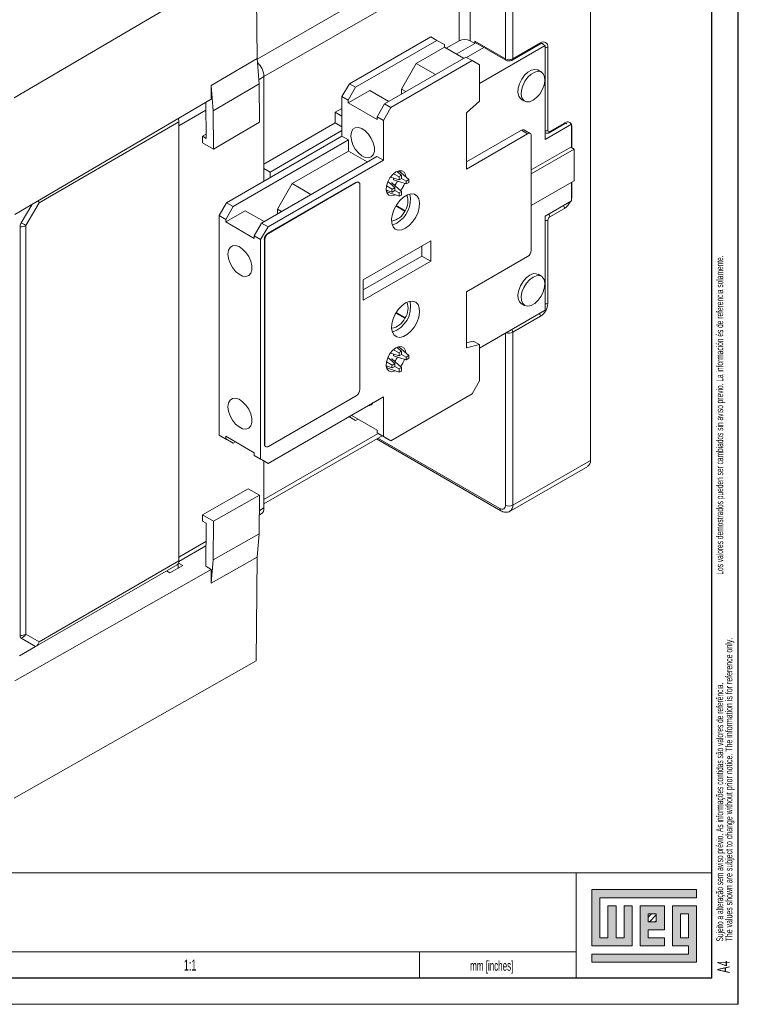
# Model space of a CAD drawing. Header units: millimetres. Extents: x 0 to 841, y 0 to 594.
# Tile 8 of 11: x 704 to 841, y 0 to 188. Entities that reach past the tile are written whole.
import ezdxf

# ---------------------------------------------------------------- set-up
doc = ezdxf.new("R2010")
doc.units = ezdxf.units.MM
doc.layers.add('FORMATO', color=7, linetype='Continuous')
doc.layers.add('LEGENDA', color=7, linetype='Continuous')
doc.styles.add('SLDTEXTSTYLE1', font='TXT', dxfattribs={"width": 0.605})
doc.styles.add('SLDTEXTSTYLE2', font='TXT', dxfattribs={"width": 0.569583})

# ---------------------------------------------------------------- blocks, each defined once
blk = doc.blocks.new('SW_NOTE_0')
at = {"color": 0, "linetype": 'Continuous', "lineweight": 0, "attachment_point": 1, "rotation": 90}
for s, insert, char_height, style in [('Sujeito a alteração sem aviso prévio. As informações contidas são valores de referência.                                                           Los valores demostrados pueden ser cambiados sin aviso previo. La información és de referencia solamente.', (-1.71, 0), 1.32292, 'SLDTEXTSTYLE2'), ('The values shown are subject to change without prior notice. The information is for reference only.', (0.06, 0), 1.3229, 'SLDTEXTSTYLE1')]:
    blk.add_mtext(s, dxfattribs=dict(at, insert=insert, char_height=char_height, style=style))

msp = doc.modelspace()

# ---------------------------------------------------------------- hatches: boundary and pattern name
at = {"linetype": 'Continuous'}
msp.add_hatch(color=7, dxfattribs=at).paths.add_polyline_path([(812.99, 21.93), (812.99, 11.15), (820.69, 11.15), (820.69, 18.85), (819.15, 18.85), (819.15, 12.69), (817.61, 12.69), (817.61, 18.85), (816.07, 18.85), (816.07, 12.69), (814.53, 12.69), (814.53, 20.39), (833.01, 20.39), (833.01, 21.93)], flags=0)
h = msp.add_hatch(color=7, dxfattribs=at)
h.paths.add_polyline_path([(812.99, 8.07), (833.01, 8.07), (833.01, 18.85), (828.39, 18.85), (828.39, 11.15), (831.47, 11.15), (831.47, 9.61), (812.99, 9.61)], flags=0)
h.paths.add_polyline_path([(829.93, 17.31), (831.47, 17.31), (831.47, 12.69), (829.93, 12.69)], flags=0)
h = msp.add_hatch(color=7, dxfattribs=at)
h.paths.add_polyline_path([(826.85, 12.69), (823.77, 12.69), (823.77, 14.23), (826.85, 14.23), (826.85, 18.85), (822.23, 18.85), (822.23, 11.15), (826.85, 11.15)], flags=0)
h.paths.add_polyline_path([(825.31, 15.77), (823.77, 15.77), (823.77, 17.31), (825.31, 17.31)], flags=0)
h = msp.add_hatch(dxfattribs=at)
h.set_pattern_fill('ANSI31', color=8, scale=0.25, style=0)
h.paths.add_polyline_path([(825.31, 15.77), (823.77, 15.77), (823.77, 17.31), (825.31, 17.31)], flags=0)

# ---------------------------------------------------------------- linework, layer by layer
at = {"color": 7, "linetype": 'Continuous', "lineweight": 15}
for p, q in [((796.44, 213.83), (796.44, 180.76)), ((797.85, 213.83), (797.85, 180.76)), ((812.7, 104.01), (812.7, 203.22)), ((702.47, 173.3), (748.79, 200.5)), ((748.79, 200.5), (748.94, 180.84)), ((787.6, 184.23), (787.6, 198.93)), ((789.72, 184.23), (789.72, 198.93)), ((766.6, 176.03), (782.16, 185.01)), ((783.36, 184.32), (782.16, 185.01)), ((767.8, 175.34), (783.36, 184.32)), ((779.4, 179.91), (784.77, 183.01)), ((784.77, 183.5), (783.36, 184.32)), ((784.77, 183.01), (784.77, 183.5)), ((784.77, 183.01), (788.45, 180.89)), ((787.6, 184.23), (785.13, 182.81)), ((790.57, 183.74), (787.04, 181.7)), ((789, 181.06), (792.31, 182.98)), ((790.57, 183.74), (789.72, 184.23)), ((790.57, 184.15), (790.57, 183.74)), ((796.44, 180.76), (790.57, 184.15)), ((790.67, 183.92), (796.54, 180.54)), ((791.49, 176.09), (804.03, 183.32)), ((797.75, 180.54), (803.05, 183.6)), ((797.85, 180.76), (803.16, 183.83)), ((804.03, 183.32), (803.36, 183.71)), ((804.03, 183.32), (804.03, 165.34)), ((804.57, 183.01), (804.57, 167.09)), ((740.17, 175.69), (748.94, 180.84)), ((748.94, 180.84), (749.33, 175.99)), ((788.87, 181.13), (773.32, 172.15)), ((790.08, 180.44), (788.87, 181.13)), ((774.52, 171.46), (790.08, 180.44)), ((776.57, 175.01), (779.4, 179.91)), ((779.4, 179.91), (783.08, 177.78)), ((791.49, 179.62), (790.08, 180.44)), ((791.49, 179.62), (791.49, 172.68)), ((750.27, 157.37), (750.27, 177.38)), ((803.34, 178.26), (802.7, 178.62)), ((740.17, 175.69), (740.19, 173.07)), ((740.56, 170.84), (740.17, 175.69)), ((749.33, 175.99), (740.56, 170.84)), ((749.38, 168.67), (749.33, 175.99)), ((765.19, 173.58), (766.6, 176.03)), ((767.8, 175.34), (766.39, 172.89)), ((766.6, 176.03), (767.8, 175.34)), ((766.39, 172.89), (765.19, 173.58)), ((765.19, 165.99), (765.19, 173.58)), ((766.39, 172.4), (770.49, 174.76)), ((774.17, 172.64), (770.49, 174.76)), ((776.57, 174.03), (776.57, 175.01)), ((777.42, 174.52), (776.57, 175.01)), ((702.64, 151.02), (740.19, 173.07)), ((739.19, 165.56), (739.14, 172.46)), ((766.39, 172.4), (766.39, 172.89)), ((771.9, 169.21), (766.39, 172.4)), ((771.9, 169.7), (773.32, 172.15)), ((774.52, 171.46), (773.11, 169.01)), ((773.32, 172.15), (774.52, 171.46)), ((789.02, 170.44), (791.49, 172.68)), ((799.49, 173.06), (800.13, 172.7)), ((740.61, 163.52), (740.56, 170.84)), ((765.19, 171.29), (763.91, 170.56)), ((763.91, 170.56), (763.91, 168.52)), ((765.19, 169.82), (763.91, 170.56)), ((773.11, 169.01), (771.9, 169.7)), ((771.9, 169.21), (771.9, 169.7)), ((789.02, 159.72), (789.02, 170.44)), ((734, 168.72), (707.25, 153.28)), ((734, 84.78), (734, 168.72)), ((734, 167.99), (734, 85.52)), ((749.38, 168.67), (740.61, 163.52)), ((763.91, 168.52), (750.27, 160.64)), ((765.19, 167.78), (763.91, 168.52)), ((773.11, 161.41), (773.11, 169.01)), ((809.12, 168.28), (804.03, 165.34)), ((804.82, 166.65), (807.65, 168.29)), ((804.93, 166.88), (807.75, 168.51)), ((808.95, 168.37), (809.12, 168.28)), ((809.12, 168.28), (809.12, 163.79)), ((738.48, 165.97), (739.18, 166.38)), ((738.49, 164.75), (738.48, 165.97)), ((738.48, 165.97), (739.19, 165.56)), ((743.12, 153.25), (765.19, 165.99)), ((765.19, 167.05), (751.47, 159.13)), ((766.42, 165.27), (765.19, 165.99)), ((799.5, 167.14), (789.02, 161.08)), ((800.68, 166.45), (789.02, 159.72)), ((799.5, 167.14), (800.68, 166.45)), ((801.18, 166.5), (800, 167.19)), ((801.39, 144.2), (801.39, 166.05)), ((804.03, 166.65), (804.07, 166.63)), ((740.61, 163.52), (738.49, 164.75)), ((744.36, 152.54), (766.42, 165.27)), ((766.42, 163.15), (766.42, 165.27)), ((801.39, 159.53), (808.94, 163.89)), ((809.58, 163.53), (808.94, 163.89)), ((771.87, 162.13), (749.81, 149.39)), ((755.65, 156.93), (766.42, 163.15)), ((766.42, 163.15), (770.03, 161.07)), ((773.11, 161.41), (771.87, 162.13)), ((801.39, 158.8), (809.58, 163.53)), ((809.58, 163.53), (809.58, 157.43)), ((751.04, 148.68), (773.11, 161.41)), ((751.47, 159.13), (750.27, 159.82)), ((751.47, 159.13), (751.47, 158.07)), ((776.12, 157.62), (774.44, 158.17)), ((776.12, 158.22), (775.07, 158.81)), ((776.59, 158.49), (775.72, 159.26)), ((775.78, 159.2), (776.04, 159.35)), ((777.95, 157.71), (776.04, 159.35)), ((776.12, 157.62), (776.12, 158.22)), ((776.59, 158.49), (776.59, 157.9)), ((767.84, 157.15), (751.04, 147.45)), ((767.91, 157.11), (751.11, 147.41)), ((752.83, 152.03), (755.65, 156.93)), ((755.65, 156.93), (759.26, 154.85)), ((767.91, 157.11), (767.84, 157.15)), ((768.41, 157.16), (768.34, 157.2)), ((768.62, 117.59), (768.62, 156.7)), ((774.76, 155.86), (773.72, 156.49)), ((775.28, 156.16), (773.97, 157.35)), ((774.44, 156.92), (774.73, 157.08)), ((776.59, 155.41), (774.73, 157.08)), ((775.05, 157.64), (775.05, 157.97)), ((777.44, 156.87), (775.05, 157.64)), ((776.59, 157.9), (776.12, 157.62)), ((777.44, 157.41), (776.59, 157.9)), ((777.44, 157.41), (777.95, 157.71)), ((777.44, 156.87), (777.44, 157.41)), ((777.95, 157.17), (777.44, 156.87)), ((809.58, 157.43), (801.39, 152.71)), ((809.12, 157.17), (809.12, 153.62)), ((774.76, 155.32), (773.67, 155.7)), ((773.74, 155.37), (773.74, 155.67)), ((776.12, 154.54), (773.74, 155.37)), ((774.76, 155.86), (775.28, 156.16)), ((775.28, 155.62), (774.76, 155.32)), ((775.28, 156.16), (775.28, 155.62)), ((776.12, 155.14), (775.28, 155.62)), ((776.12, 155.14), (776.59, 155.41)), ((776.12, 154.54), (776.12, 155.14)), ((776.59, 155.41), (776.59, 154.81)), ((703.83, 149.43), (705.83, 152.89)), ((707.25, 153.28), (704.73, 148.92)), ((741.71, 150.8), (743.12, 153.25)), ((744.36, 152.54), (742.95, 150.09)), ((743.12, 153.25), (744.36, 152.54)), ((777.18, 151.68), (775.49, 152.66)), ((777.27, 151.74), (775.54, 152.74)), ((809.12, 153.62), (804.03, 150.68)), ((742.95, 150.09), (741.71, 150.8)), ((741.71, 150.8), (741.71, 108.83)), ((742.95, 149.6), (746.67, 151.75)), ((750.28, 149.67), (746.67, 151.75)), ((752.83, 151.14), (752.83, 152.03)), ((753.6, 151.58), (752.83, 152.03)), ((777.27, 151.74), (777.18, 151.68)), ((804.03, 150.68), (804.03, 132.7)), ((807.75, 152.18), (804.93, 150.55)), ((704.73, 148.92), (704.73, 70.79)), ((742.95, 149.6), (742.95, 150.09)), ((748.39, 146.45), (742.95, 149.6)), ((748.39, 146.94), (749.81, 149.39)), ((749.81, 149.39), (751.04, 148.68)), ((804.57, 149.94), (804.57, 134.02)), ((703.6, 70.52), (703.6, 148.65)), ((749.63, 146.23), (748.39, 146.94)), ((748.39, 146.45), (748.39, 146.94)), ((751.04, 148.68), (749.63, 146.23)), ((751.11, 147.41), (751.04, 147.45)), ((749.63, 104.26), (749.63, 146.23)), ((750.34, 146.23), (750.34, 107.12)), ((750.41, 146.19), (750.34, 146.23)), ((750.41, 146.19), (750.41, 107.08)), ((782.16, 145.96), (769.25, 138.51)), ((780.46, 143.06), (780.46, 144.98)), ((782.16, 142.08), (782.16, 145.96)), ((769.25, 136.59), (780.46, 143.06)), ((769.25, 134.63), (782.16, 142.08)), ((780.46, 143.06), (782.16, 142.08)), ((789.02, 136.24), (800.68, 142.98)), ((803.34, 139.21), (802.7, 139.58)), ((769.25, 138.51), (769.25, 134.63)), ((789.02, 125.53), (789.02, 136.24)), ((799.49, 134.02), (800.13, 133.65)), ((777.18, 131.19), (775.49, 132.16)), ((777.27, 131.24), (775.54, 132.25)), ((804.03, 132.7), (791.49, 125.46)), ((777.18, 131.19), (777.27, 131.24)), ((803.16, 131.57), (797.85, 128.51)), ((797.85, 95.44), (797.85, 128.51)), ((790.31, 126.82), (789.02, 126.5)), ((790.31, 126.82), (791.49, 126.14)), ((776.12, 123.98), (774.44, 124.53)), ((775.05, 124.33), (775.05, 124)), ((776.12, 124.58), (775.07, 125.17)), ((776.59, 124.85), (775.72, 125.61)), ((775.78, 125.56), (776.04, 125.71)), ((777.95, 124.07), (776.04, 125.71)), ((776.12, 123.98), (776.12, 124.58)), ((776.59, 124.85), (776.59, 124.25)), ((791.49, 126.14), (789.02, 125.53)), ((791.49, 119.2), (791.49, 126.14)), ((774.76, 122.22), (773.72, 122.85)), ((775.28, 122.52), (773.97, 123.7)), ((774.44, 123.27), (774.73, 123.44)), ((776.59, 121.76), (774.73, 123.44)), ((774.76, 122.22), (775.28, 122.52)), ((777.44, 123.23), (775.05, 124)), ((775.28, 121.98), (775.28, 122.52)), ((776.59, 124.25), (776.12, 123.98)), ((777.44, 123.77), (776.59, 124.25)), ((777.44, 123.77), (777.95, 124.07)), ((777.44, 123.77), (777.44, 123.23)), ((777.95, 123.52), (777.44, 123.23)), ((774.76, 121.68), (773.67, 122.06)), ((773.74, 121.73), (773.74, 122.03)), ((776.12, 120.9), (773.74, 121.73)), ((775.28, 121.98), (774.76, 121.68)), ((776.12, 121.49), (775.28, 121.98)), ((776.12, 121.49), (776.59, 121.76)), ((776.12, 120.9), (776.12, 121.49)), ((776.59, 121.76), (776.59, 121.17)), ((790.08, 116.75), (791.49, 119.2)), ((774.52, 107.77), (790.08, 116.75)), ((751.04, 103.44), (773.11, 116.18)), ((751.11, 106.67), (767.91, 116.36)), ((773.11, 116.18), (773.11, 108.58)), ((766.53, 112.38), (767.8, 111.65)), ((766.6, 112.34), (766.53, 112.38)), ((767.8, 111.65), (766.6, 112.34)), ((771.9, 109.77), (766.95, 112.63)), ((767.8, 111.65), (768.23, 111.89)), ((771.9, 109.77), (771.9, 109.28)), ((771.9, 109.28), (773.11, 108.58)), ((773.32, 108.46), (771.9, 109.28)), ((741.71, 108.83), (742.95, 108.12)), ((743.12, 108.01), (741.71, 108.83)), ((748.39, 105.46), (742.95, 108.61)), ((742.95, 108.61), (742.95, 108.12)), ((742.95, 108.12), (744.36, 107.3)), ((744.36, 107.3), (743.12, 108.01)), ((744.36, 107.3), (744.79, 107.54)), ((750.27, 95.7), (772.85, 108.73)), ((771.77, 108.11), (795.59, 94.37)), ((773.11, 108.58), (774.52, 107.77)), ((774.52, 107.77), (773.32, 108.46)), ((748.39, 105.46), (748.39, 104.97)), ((750.41, 107.08), (750.34, 107.12)), ((750.54, 106.66), (750.61, 106.62)), ((748.39, 104.97), (749.63, 104.26)), ((749.81, 104.16), (748.39, 104.97)), ((749.63, 104.26), (751.04, 103.44)), ((751.04, 103.44), (749.81, 104.16)), ((750.27, 94.91), (750.27, 103.89)), ((812.7, 104.01), (797.85, 95.44)), ((797.34, 94.29), (812.19, 102.86)), ((738.49, 93.62), (747.26, 98.59)), ((749.38, 97.37), (747.26, 98.59)), ((740.61, 92.4), (749.38, 97.37)), ((749.38, 97.37), (749.33, 89.99)), ((738.48, 92.39), (738.49, 93.62)), ((738.48, 92.39), (739.19, 91.98)), ((738.49, 93.62), (740.61, 92.4)), ((740.61, 92.4), (740.56, 85.01)), ((749.35, 93.54), (749.75, 93.76)), ((739.19, 91.98), (739.13, 83.78)), ((740.56, 85.01), (749.33, 89.99)), ((749.33, 89.99), (748.94, 85.51)), ((734, 84.67), (739.16, 87.65)), ((707.25, 69.34), (734, 84.78)), ((748.94, 85.51), (740.17, 80.53)), ((740.17, 80.53), (740.56, 85.01)), ((748.79, 65.67), (748.94, 85.51)), ((740.19, 83.17), (702.64, 61.87)), ((706.58, 68.42), (733.67, 84.05)), ((731.61, 82.86), (732.27, 82.48)), ((731.74, 82.94), (731.74, 82.79)), ((732.27, 82.48), (734.74, 83.88)), ((733.86, 84.23), (733.86, 83.38)), ((733.86, 83.47), (733.94, 83.43)), ((734.74, 83.88), (733.93, 84.36)), ((739.13, 83.78), (740.19, 83.17)), ((740.17, 80.53), (740.19, 83.17)), ((706.58, 68.42), (703.83, 70.01)), ((704.73, 70.79), (707.25, 69.34)), ((706.58, 68.42), (703.48, 66.62)), ((748.79, 65.67), (702.47, 39.4))]:
    msp.add_line(p, q, dxfattribs=at)
at = {"color": 8, "linetype": 'Continuous', "lineweight": 15}
for p, q in [((748.95, 180.7), (785.83, 201.99)), ((787.6, 198.93), (750.27, 177.38)), ((750.27, 177.38), (749.26, 176.8)), ((739.15, 170.96), (734, 167.99)), ((809.17, 167.7), (809.12, 167.67)), ((809.17, 167.7), (809.17, 163.76)), ((804.03, 166.66), (804.07, 166.63)), ((809.17, 157.2), (809.17, 154.63)), ((809.17, 154.63), (809.12, 154.61)), ((796.44, 128.32), (796.44, 95.44)), ((772.12, 109.16), (750.27, 96.54)), ((795.38, 94.82), (772.07, 108.28)), ((749.36, 94.38), (750.27, 94.91)), ((734, 85.52), (739.16, 88.5))]:
    msp.add_line(p, q, dxfattribs=at)
at = {"color": 7, "linetype": 'Continuous', "lineweight": 0}
for p, q in [((833.01, 21.93), (812.99, 21.93)), ((812.99, 21.93), (812.99, 11.15)), ((833.01, 20.39), (833.01, 21.93)), ((814.53, 20.39), (833.01, 20.39)), ((814.53, 12.69), (814.53, 20.39)), ((817.61, 18.85), (816.07, 18.85)), ((816.07, 18.85), (816.07, 12.69)), ((817.61, 12.69), (817.61, 18.85)), ((820.69, 18.85), (819.15, 18.85)), ((819.15, 18.85), (819.15, 12.69)), ((820.69, 11.15), (820.69, 18.85)), ((826.85, 18.85), (822.23, 18.85)), ((822.23, 18.85), (822.23, 11.15)), ((826.85, 14.23), (826.85, 18.85)), ((833.01, 18.85), (828.39, 18.85)), ((828.39, 18.85), (828.39, 11.15)), ((833.01, 8.07), (833.01, 18.85)), ((823.77, 17.31), (825.31, 17.31)), ((823.77, 15.77), (823.77, 17.31)), ((825.31, 17.31), (825.31, 15.77)), ((829.93, 12.69), (829.93, 17.31)), ((829.93, 17.31), (831.47, 17.31)), ((831.47, 17.31), (831.47, 12.69)), ((825.31, 15.77), (823.77, 15.77)), ((823.77, 14.23), (826.85, 14.23)), ((823.77, 12.69), (823.77, 14.23)), ((816.07, 12.69), (814.53, 12.69)), ((819.15, 12.69), (817.61, 12.69)), ((826.85, 12.69), (823.77, 12.69)), ((826.85, 11.15), (826.85, 12.69)), ((831.47, 12.69), (829.93, 12.69)), ((780, 10.03), (780, 5)), ((812.99, 11.15), (820.69, 11.15)), ((812.99, 9.61), (812.99, 8.07)), ((831.47, 9.61), (812.99, 9.61)), ((822.23, 11.15), (826.85, 11.15)), ((828.39, 11.15), (831.47, 11.15)), ((831.47, 11.15), (831.47, 9.61)), ((812.99, 8.07), (833.01, 8.07))]:
    msp.add_line(p, q, dxfattribs=at)
at = {"color": 7, "linetype": 'Continuous', "lineweight": 15, "flags": 128}
for points in [[(802.7, 178.62), (802.64, 178.66), (802.08, 178.77), (801.44, 178.63), (800.76, 178.24), (800.11, 177.64), (799.56, 176.87), (799.13, 176.02), (798.89, 175.15), (798.84, 174.34), (798.99, 173.67), (799.33, 173.19), (799.49, 173.06)], [(801.74, 172.86), (802.41, 173.36), (803.01, 174.05), (803.51, 174.87), (803.85, 175.74), (804, 176.59), (803.95, 177.34), (803.7, 177.92), (803.28, 178.29), (802.72, 178.41), (802.07, 178.26), (801.4, 177.87), (800.75, 177.27), (800.19, 176.51), (799.77, 175.65), (799.52, 174.78), (799.47, 173.97), (799.62, 173.3), (799.96, 172.82), (800.46, 172.57), (801.07, 172.59), (801.74, 172.86)], [(766.88, 166.07), (766.98, 165.24), (767.28, 164.37), (767.73, 163.53), (768.32, 162.81), (768.98, 162.25), (769.65, 161.92), (770.28, 161.85), (770.8, 162.03), (771.18, 162.45), (771.38, 163.08), (771.38, 163.86), (771.18, 164.72), (770.8, 165.58), (770.28, 166.37), (769.65, 167.02), (768.98, 167.47), (768.32, 167.67), (767.73, 167.62), (767.28, 167.31), (766.98, 166.78), (766.88, 166.07)], [(775.51, 159.17), (774.9, 158.7), (774.36, 158.05), (773.94, 157.28), (773.69, 156.49), (773.64, 155.75), (773.79, 155.15), (774.13, 154.74), (774.62, 154.59), (775.2, 154.69), (775.36, 154.76)], [(777.38, 158.22), (777.33, 158.58), (777.08, 159.09), (776.66, 159.38), (776.12, 159.4), (775.51, 159.17)], [(777.35, 148.39), (778.07, 148.92), (778.74, 149.65), (779.31, 150.51), (779.73, 151.44), (779.98, 152.38), (780.03, 153.25), (779.88, 153.99), (779.54, 154.55), (779.04, 154.88), (778.42, 154.96), (777.71, 154.78), (776.98, 154.36), (776.28, 153.72), (775.65, 152.92), (775.15, 152.02), (774.82, 151.07), (774.67, 150.16), (774.72, 149.34), (774.96, 148.69), (775.38, 148.24), (775.95, 148.04), (776.62, 148.09), (777.35, 148.39)], [(703.83, 149.43), (703.96, 149.36), (704.09, 149.28), (704.22, 149.21), (704.34, 149.14), (704.45, 149.08), (704.55, 149.02), (704.64, 148.96), (704.73, 148.92)], [(774.8, 149.04), (774.93, 149.07), (775.65, 149.37)], [(743.37, 143.45), (743.47, 142.61), (743.77, 141.73), (744.24, 140.88), (744.83, 140.14), (745.5, 139.58), (746.18, 139.24), (746.82, 139.16), (747.35, 139.35), (747.74, 139.78), (747.94, 140.42), (747.94, 141.21), (747.74, 142.08), (747.35, 142.96), (746.82, 143.76), (746.18, 144.42), (745.5, 144.87), (744.83, 145.08), (744.24, 145.03), (743.77, 144.72), (743.47, 144.18), (743.37, 143.45)], [(747.16, 143.28), (747.42, 142.84), (747.42, 142.84)], [(801.1, 139.42), (800.43, 138.92), (799.82, 138.22), (799.33, 137.41), (798.99, 136.53), (798.84, 135.69), (798.89, 134.94), (799.13, 134.35), (799.49, 134.02)], [(801.74, 139.05), (801.07, 138.55), (800.46, 137.86), (799.96, 137.04), (799.62, 136.17), (799.47, 135.32), (799.52, 134.57), (799.77, 133.98), (800.19, 133.62), (800.75, 133.5), (801.4, 133.64), (802.07, 134.03), (802.72, 134.64), (803.28, 135.4), (803.7, 136.25), (803.95, 137.12), (804, 137.93), (803.85, 138.61), (803.51, 139.09), (803.01, 139.33), (802.41, 139.32), (801.74, 139.05)], [(777.35, 134.1), (776.62, 133.57), (775.95, 132.84), (775.38, 131.98), (774.96, 131.05), (774.72, 130.11), (774.67, 129.24), (774.82, 128.5), (775.15, 127.94), (775.65, 127.61), (776.28, 127.53), (776.98, 127.71), (777.71, 128.14), (778.42, 128.77), (779.04, 129.57), (779.54, 130.48), (779.88, 131.42), (780.03, 132.33), (779.98, 133.15), (779.73, 133.8), (779.31, 134.25), (778.74, 134.46), (778.07, 134.4), (777.35, 134.1)], [(775.51, 125.53), (774.9, 125.06), (774.36, 124.41), (773.94, 123.64), (773.69, 122.85), (773.64, 122.11), (773.79, 121.5), (774.13, 121.1), (774.62, 120.95), (775.2, 121.05), (775.36, 121.12)], [(777.38, 124.58), (777.33, 124.94), (777.08, 125.45), (776.66, 125.74), (776.12, 125.76), (775.51, 125.53)], [(743.37, 114.26), (743.47, 113.42), (743.77, 112.54), (744.24, 111.69), (744.83, 110.95), (745.5, 110.39), (746.18, 110.05), (746.82, 109.97), (747.35, 110.16), (747.74, 110.59), (747.94, 111.23), (747.94, 112.02), (747.74, 112.89), (747.35, 113.77), (746.82, 114.57), (746.18, 115.23), (745.5, 115.68), (744.83, 115.89), (744.24, 115.84), (743.77, 115.53), (743.47, 114.98), (743.37, 114.26)], [(747.42, 113.65), (747.42, 113.65), (747.16, 114.09)]]:
    msp.add_lwpolyline(points, dxfattribs=at)
at = {"color": 8, "linetype": 'Continuous', "lineweight": 15, "flags": 128}
for points in [[(808.15, 168.39), (808.15, 168.39), (808.21, 168.35)], [(809.12, 168.1), (809.14, 168), (809.17, 167.7)], [(809.17, 154.63), (809.14, 154.3), (809.12, 154.18)], [(804.14, 150.75), (804.07, 150.64), (804.03, 150.55)]]:
    msp.add_lwpolyline(points, dxfattribs=at)
at = {"color": 7, "linetype": 'Continuous', "lineweight": 15}
for centre, radius, start, end in [((788.66, 182.19), 2.31, 62.6097, 117.3902), ((790.8, 184.12), 0.232, 171.5429, 237.1449), ((803.71, 183.15), 0.873, 350.7862, 129.2031), ((797.15, 182.13), 1.54, 242.6097, 297.3902), ((746.34, 177.17), 3.93, 3.0328, 47.4152), ((731.94, 168.68), 2.07, 1.1158, 19.4383), ((799.79, 166.73), 0.503, 65.6929, 125.6175), ((800.96, 166.12), 0.437, 350.786, 129.2032), ((804.79, 167.05), 0.218, 170.786, 309.2032), ((777.42, 156.52), 2.15, 112.7455, 127.2491), ((768.13, 156.74), 0.503, 65.6928, 125.6177), ((768.18, 156.77), 0.437, 350.7856, 129.2035), ((771.62, 159.25), 4.56, 323.9381, 336.0645), ((772.95, 158.48), 4.49, 319.9366, 340.0659), ((775.83, 157.44), 2.15, 352.7499, 7.2501), ((776.89, 155.59), 2.15, 172.7487, 187.2513), ((773.02, 153.94), 5.27, 299.9191, 10.8137), ((775.29, 156.51), 2.15, 292.7453, 307.2493), ((774.45, 153.55), 3.35, 327.327, 20.4956), ((774.15, 153.03), 3.32, 278.9754, 335.9712), ((703.64, 150.95), 2.31, 268.8558, 298.0402), ((805.34, 149.9), 0.768, 122.6055, 177.3945), ((751.87, 146.16), 1.54, 122.6054, 177.3948), ((751.94, 146.12), 1.54, 122.6054, 177.3948), ((799.85, 144.27), 1.54, 302.6055, 357.3945), ((802.04, 138.15), 1.57, 64.8242, 126.4863), ((773.2, 133.39), 5.11, 288.285, 11.7204), ((774.71, 133.03), 3.12, 325.1821, 22.6405), ((801.5, 134.16), 3.07, 302.6055, 357.3945), ((774.15, 132.54), 3.32, 278.9754, 335.9712), ((777.42, 122.87), 2.15, 112.7453, 127.2493), ((771.62, 125.61), 4.56, 323.9382, 336.0644), ((772.95, 124.84), 4.49, 319.9355, 340.0669), ((775.83, 123.8), 2.15, 352.7499, 7.2501), ((776.89, 121.95), 2.15, 172.7487, 187.2513), ((775.29, 122.87), 2.15, 292.7455, 307.2491), ((767.08, 117.66), 1.54, 302.6054, 357.3947), ((770.18, 115.62), 1.14, 269.4934, 330.5011), ((750.81, 107.05), 0.474, 172.3312, 236.3564), ((750.84, 107.01), 0.437, 170.7855, 309.2032), ((811.49, 103.87), 1.22, 304.6928, 6.6194), ((749.09, 94.75), 1.19, 303.7176, 7.5944), ((795.79, 95.33), 0.655, 230.7966, 9.2144), ((797.15, 96.8), 1.54, 242.6097, 297.3902), ((733.21, 84.7), 0.801, 305.5491, 5.7633), ((703.64, 72.83), 2.31, 268.8558, 298.0402), ((703.16, 71.67), 1.8, 291.8953, 330.7348)]:
    msp.add_arc(centre, radius, start, end, dxfattribs=at)
at = {"color": 8, "linetype": 'Continuous', "lineweight": 15}
for centre, radius, start, end in [((802.92, 183.8), 0.24, 304.0572, 7.2547), ((803.28, 183.23), 0.541, 27.296, 59.9621), ((804.22, 183.7), 0.774, 255.8343, 297.298), ((796.68, 180.73), 0.241, 172.8882, 235.8486), ((797.6, 180.74), 0.252, 305.7031, 5.6199), ((807.51, 168.49), 0.247, 305.0351, 6.2769), ((808.31, 167.85), 0.866, 34.1552, 129.6399), ((804.22, 167.77), 0.774, 255.8343, 297.298), ((804.69, 166.85), 0.24, 304.0347, 7.253), ((806.97, 152.14), 0.788, 3.0792, 45.018), ((806.16, 154.71), 2.98, 302.2746, 335.7934), ((804.15, 150.51), 0.775, 2.695, 45.4022), ((804.22, 150.63), 0.774, 255.8343, 297.298), ((804.22, 134.7), 0.774, 255.8345, 297.2976), ((802.38, 131.53), 0.774, 2.6981, 44.1725), ((797.14, 129.9), 1.57, 250.678, 297.0157), ((797.08, 128.47), 0.774, 2.6981, 44.1722), ((795.88, 94.77), 0.503, 174.383, 234.2698), ((796.63, 95.3), 1.23, 304.3852, 6.3574)]:
    msp.add_arc(centre, radius, start, end, dxfattribs=at)
at = {"color": 7, "linetype": 'Continuous', "lineweight": 15}
for centre, major_axis, ratio, start_param, end_param in [((706.12, 153.93), (-1.17, 1.17), 0.317888, 3.842091, 4.142121), ((706.12, 69.99), (0, 1.71), 0.717434, 3.53439, 4.319788)]:
    msp.add_ellipse(centre, major_axis=major_axis, ratio=ratio, start_param=start_param, end_param=end_param, dxfattribs=at)
for points, knots in [([(803.05, 183.6), (803.12, 183.63), (803.28, 183.71), (803.47, 183.73), (803.52, 183.71), (803.55, 183.69)], [0, 0, 0, 0, 0.234387, 0.628272, 1, 1, 1, 1]), ([(796.54, 180.54), (796.62, 180.5), (796.81, 180.41), (797.17, 180.37), (797.5, 180.41), (797.68, 180.5), (797.75, 180.54)], [0, 0, 0, 0, 0.2263446, 0.5155621, 0.8178742, 1, 1, 1, 1]), ([(807.65, 168.29), (807.71, 168.32), (807.88, 168.4), (808.07, 168.42), (808.12, 168.4), (808.15, 168.38)], [0, 0, 0, 0, 0.234388, 0.628271, 1, 1, 1, 1]), ([(804.07, 166.64), (804.09, 166.63), (804.17, 166.56), (804.36, 166.53), (804.61, 166.55), (804.75, 166.62), (804.82, 166.65)], [0, 0, 0, 0, 0.063442, 0.396458, 0.707465, 1, 1, 1, 1]), ([(703.6, 148.65), (703.61, 148.75), (703.62, 148.97), (703.73, 149.25), (703.81, 149.4), (703.83, 149.43)], [0, 0, 0, 0, 0.4292961, 0.8585874, 1, 1, 1, 1]), ([(795.57, 94.38), (795.7, 94.31), (796.02, 94.14), (796.56, 94.06), (797.04, 94.11), (797.25, 94.27), (797.31, 94.31)], [0, 0, 0, 0, 0.239543, 0.572634, 0.890452, 1, 1, 1, 1]), ([(703.83, 70.01), (703.79, 70.03), (703.7, 70.1), (703.61, 70.28), (703.6, 70.45), (703.6, 70.52)], [0, 0, 0, 0, 0.273502, 0.702405, 1, 1, 1, 1])]:
    msp.add_open_spline(points, degree=3, knots=knots, dxfattribs=at)
at = {"layer": 'FORMATO'}
for p, q in [((841, 0), (841, 594)), ((835.95, 5), (835.95, 584)), ((835.95, 5), (24.95, 5))]:
    msp.add_line(p, q, dxfattribs=at)
at = {"layer": 'FORMATO', "lineweight": 0}
for p, q in [((656, 25.11), (836, 25.11)), ((810, 25), (810, 5)), ((689.95, 10.03), (809.95, 10.03)), ((0, 0), (841, 0))]:
    msp.add_line(p, q, dxfattribs=at)

# ---------------------------------------------------------------- block references
at = {"color": 7, "linetype": 'Continuous', "lineweight": 0}
msp.add_blockref('SW_NOTE_0', (838.49, 12.01), dxfattribs=at)

# ---------------------------------------------------------------- texts
at = {"layer": 'FORMATO', "insert": (789.69, 8.32), "char_height": 1.9, "attachment_point": 1, "style": 'SLDTEXTSTYLE1'}
msp.add_mtext('mm [inches]', dxfattribs=at)
at = {"layer": 'LEGENDA', "insert": (836.98, 5.98), "char_height": 2.381, "attachment_point": 1, "rotation": 90, "style": 'SLDTEXTSTYLE1'}
msp.add_mtext('A4', dxfattribs=at)
at = {"layer": 'LEGENDA', "insert": (736.13, 8.56), "char_height": 2.117, "attachment_point": 2, "style": 'SLDTEXTSTYLE1'}
msp.add_mtext('1:1', dxfattribs=at)

doc.saveas('drawing.dxf')
